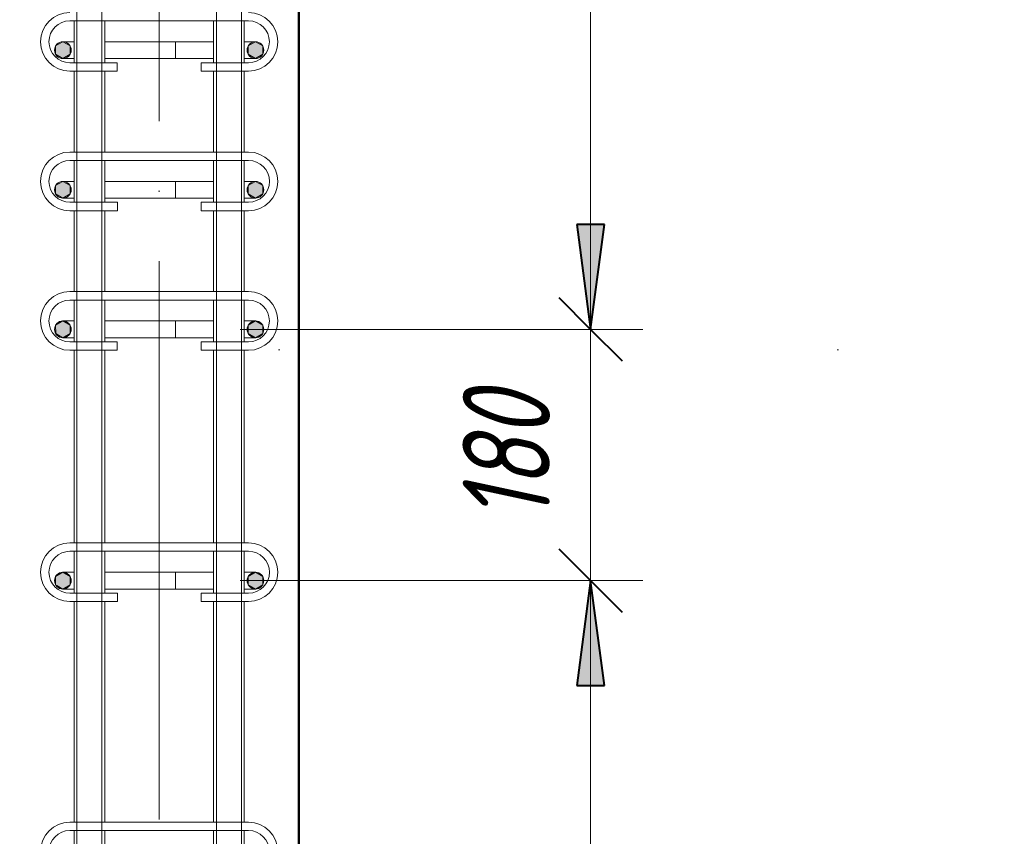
# Model space of a CAD drawing. Header units: millimetres. Extents: x 31181 to 43787, y -118926 to 7424.
# Tile 33 of 37: x 39476 to 40182, y 2587 to 3172. Entities that reach past the tile are written whole.
import ezdxf

# ---------------------------------------------------------------- set-up
doc = ezdxf.new("R2010")
doc.units = ezdxf.units.MM
for name, pattern in [('ADSK_Линия разреза', [400, 0, -200, 0, -200]), ('ADSK_Линия сетки', [500, 400, -50, 0, -50]), ('ADSK_Пунктирная_п5', [100, 0, -100])]:
    doc.linetypes.add(name, pattern=pattern)
for name, color, linetype, lineweight in [('A-____-____-DIMS', 211, 'Continuous', 9), ('A-____-____-DIMS-25', 211, 'Continuous', 9), ('G-____-____-SYMB', 111, 'ADSK_Пунктирная_п5', 20), ('S-COLS-____-MCUT', 52, 'Continuous', 50), ('S-GRID-____-OTLN', 1, 'Continuous', 9), ('S-RBAR-____-MCUT', 171, 'Continuous', 20), ('S-RBAR-____-OTLN', 171, 'Continuous', 100)]:
    doc.layers.add(name, color=color, linetype=linetype, lineweight=lineweight)
doc.styles.add('GOST Common_I_5', font='GOST_Common Italic.ttf', dxfattribs={"width": 0.8, "height": 62.5})
doc.dimstyles.new('ADSK_Для_арматуры_Основной_2_5_мм_шаг_кол-во_Стрелки_точный', dxfattribs={"dimscale": 304.8, "dimtxt": 0.206224, "dimasz": 0, "dimexe": 0.123031, "dimexo": 0.000403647, "dimgap": 0.032808, "dimtad": 1, "dimdec": 0, "dimlfac": 304.8, "dimdsep": 46, "dimtxsty": 'GOST Common_I_5', "dimblk2": 'NONE', "dimsah": 1, "dimcen": 0.09, "dimdle": 0.123031, "dimazin": 0, "dimtfac": 1, "dimtdec": 4, "dimtix": 1, "dimtmove": 0, "dimatfit": 3, "dimfxl": 1, "dimtvp": 1, "dimtfill": 1, "dimtolj": 1, "dimtzin": 0, "dimarcsym": 2})
doc.dimstyles.new('ADSK_Для_арматуры_Основной_2_5_мм_шаг_кол-во_Стрелки_точный_1', dxfattribs={"dimscale": 304.8, "dimtxt": 0.206224, "dimasz": 0.246063, "dimexe": 0.123031, "dimexo": 0.000403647, "dimgap": 0.032808, "dimtad": 1, "dimdec": 0, "dimlfac": 304.8, "dimdsep": 46, "dimtxsty": 'GOST Common_I_5', "dimsah": 1, "dimcen": 0.09, "dimdle": 0.123031, "dimazin": 0, "dimtfac": 1, "dimtdec": 4, "dimtix": 1, "dimtmove": 0, "dimatfit": 3, "dimfxl": 1, "dimtvp": 1, "dimtfill": 1, "dimtolj": 1, "dimtzin": 0, "dimarcsym": 2})
doc.dimstyles.new('ADSK_Округление_5мм__Узкий__4', dxfattribs={"dimscale": 304.8, "dimtxt": 0.206224, "dimasz": 0.147638, "dimexe": 0.123031, "dimexo": 0.000269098, "dimgap": 0.032808, "dimtad": 1, "dimdec": 0, "dimlfac": 304.8, "dimrnd": 5, "dimdsep": 46, "dimtxsty": 'GOST Common_I_5', "dimblk1": 'OBLIQUE', "dimblk2": 'OBLIQUE', "dimsah": 1, "dimcen": 0.09, "dimdle": 0.123031, "dimazin": 0, "dimtfac": 1, "dimtdec": 4, "dimtix": 1, "dimtmove": 0, "dimatfit": 3, "dimfxl": 1, "dimtvp": 1, "dimtfill": 1, "dimtolj": 1, "dimtzin": 0, "dimlwd": 20, "dimlwe": 20, "dimarcsym": 2})

# ---------------------------------------------------------------- blocks, each defined once
blk = doc.blocks.new('DIMBLOCK53-КЖ1_ПЭ_ВЭ1_Армирование_Пилоны_Пм-1_3_2-2')
at = {"layer": 'A-____-____-DIMS-25', "lineweight": 40}
for points in [[(39885.48, 3850), (39875.61, 3775), (39895.36, 3775)], [(39885.48, 2950), (39895.36, 3025), (39875.61, 3025)]]:
    blk.add_hatch(color=256, dxfattribs=at).paths.add_polyline_path(points)
at = {"layer": 'A-____-____-DIMS-25'}
for p, q in [((39885.48, 3887.5), (39885.48, 2912.5)), ((39885.48, 3850), (39682.76, 3850)), ((39885.48, 3850), (39922.98, 3850)), ((39885.48, 2950), (39682.76, 2950)), ((39885.48, 2950), (39922.98, 2950))]:
    blk.add_line(p, q, dxfattribs=at)
at = {"layer": 'A-____-____-DIMS-25', "lineweight": 40}
for p, q in [((39885.48, 3850), (39875.61, 3775)), ((39895.36, 3775), (39885.48, 3850)), ((39875.61, 3775), (39895.36, 3775)), ((39895.36, 3025), (39875.61, 3025)), ((39875.61, 3025), (39885.48, 2950)), ((39885.48, 2950), (39895.36, 3025))]:
    blk.add_line(p, q, dxfattribs=at)
at = {"layer": 'A-____-____-DIMS-25', "color": 0, "insert": (39793.81, 3246.59), "char_height": 62.5, "width": 368.194, "attachment_point": 1, "rotation": 90, "line_spacing_factor": 1.022761, "style": 'GOST Common_I_5', "bg_fill": 3, "box_fill_scale": 1.25, "bg_fill_color": 256, "bg_fill_true_color": 13158600, "bg_fill_transparency": 0}
blk.add_mtext('100x9=900', dxfattribs=at)
blk = doc.blocks.new('_None')
blk = doc.blocks.new('DIMBLOCK54-КЖ1_ПЭ_ВЭ1_Армирование_Пилоны_Пм-1_3_2-2')
at = {"layer": 'A-____-____-DIMS-25', "lineweight": 40}
for points in [[(39885.48, 2770), (39875.61, 2695), (39895.36, 2695)], [(39885.48, 970), (39895.36, 1045), (39875.61, 1045)]]:
    blk.add_hatch(color=256, dxfattribs=at).paths.add_polyline_path(points)
at = {"layer": 'A-____-____-DIMS-25'}
for p, q in [((39885.48, 2807.5), (39885.48, 932.5)), ((39885.48, 2770), (39682.76, 2770)), ((39885.48, 2770), (39922.98, 2770)), ((39885.48, 970), (39682.76, 970)), ((39885.48, 970), (39922.98, 970))]:
    blk.add_line(p, q, dxfattribs=at)
at = {"layer": 'A-____-____-DIMS-25', "lineweight": 40}
for p, q in [((39885.48, 2770), (39875.61, 2695)), ((39895.36, 2695), (39885.48, 2770)), ((39875.61, 2695), (39895.36, 2695)), ((39895.36, 1045), (39875.61, 1045)), ((39875.61, 1045), (39885.48, 970)), ((39885.48, 970), (39895.36, 1045))]:
    blk.add_line(p, q, dxfattribs=at)
at = {"layer": 'A-____-____-DIMS-25', "color": 0, "insert": (39793.81, 1699.01), "char_height": 62.5, "width": 410.3829, "attachment_point": 1, "rotation": 90, "line_spacing_factor": 1.022761, "style": 'GOST Common_I_5', "bg_fill": 3, "box_fill_scale": 1.25, "bg_fill_color": 256, "bg_fill_true_color": 13158600, "bg_fill_transparency": 0}
blk.add_mtext('200x9=1800', dxfattribs=at)
blk = doc.blocks.new('DIMBLOCK58-КЖ1_ПЭ_ВЭ1_Армирование_Пилоны_Пм-1_3_2-2')
at = {"layer": 'A-____-____-DIMS-25', "lineweight": 20}
for p, q in [((39885.48, 2987.5), (39885.48, 2732.5)), ((39885.48, 2950), (39634.26, 2950)), ((39885.48, 2950), (39922.98, 2950)), ((39885.48, 2770), (39634.26, 2770)), ((39885.48, 2770), (39922.98, 2770))]:
    blk.add_line(p, q, dxfattribs=at)
at = {"layer": 'A-____-____-DIMS-25', "lineweight": 40}
for p, q in [((39885.48, 2950), (39862.98, 2972.5)), ((39885.48, 2950), (39907.98, 2927.5)), ((39885.48, 2770), (39862.98, 2792.5)), ((39885.48, 2770), (39907.98, 2747.5))]:
    blk.add_line(p, q, dxfattribs=at)
at = {"layer": 'A-____-____-DIMS-25', "color": 0, "lineweight": 20, "insert": (39793.81, 2812.06), "char_height": 62.5, "width": 115.0606, "attachment_point": 1, "rotation": 90, "line_spacing_factor": 1.022761, "style": 'GOST Common_I_5', "bg_fill": 3, "box_fill_scale": 1.25, "bg_fill_color": 256, "bg_fill_true_color": 13158600, "bg_fill_transparency": 0}
blk.add_mtext('180', dxfattribs=at)
blk = doc.blocks.new('_Oblique')
at = {"color": 0, "linetype": 'ByBlock', "lineweight": -2}
blk.add_line((-0.5, -0.5), (0.5, 0.5), dxfattribs=at)

msp = doc.modelspace()

# ---------------------------------------------------------------- hatches: boundary and pattern name
at = {"layer": 'S-RBAR-____-MCUT'}
h = msp.add_hatch(color=256, dxfattribs=at)
edge = h.paths.add_edge_path()
edge.add_arc((39507.2648, 3150), 6, 0, 360)
for points in [[(39507.2648, 3144), (39512.4609, 3147), (39512.4609, 3153), (39507.2648, 3156), (39502.0686, 3153), (39502.0686, 3147)], [(39645.2648, 3144), (39650.4609, 3147), (39650.4609, 3153), (39645.2648, 3156), (39640.0686, 3153), (39640.0686, 3147)], [(39507.2648, 3044), (39512.4609, 3047), (39512.4609, 3053), (39507.2648, 3056), (39502.0686, 3053), (39502.0686, 3047)], [(39645.2648, 3044), (39650.4609, 3047), (39650.4609, 3053), (39645.2648, 3056), (39640.0686, 3053), (39640.0686, 3047)], [(39507.2648, 2944), (39512.4609, 2947), (39512.4609, 2953), (39507.2648, 2956), (39502.0686, 2953), (39502.1399, 2946.9589)], [(39645.2648, 2944), (39650.4609, 2947), (39650.4609, 2953), (39645.2648, 2956), (39640.0686, 2953), (39640.1399, 2946.9589)], [(39507.2648, 2764), (39512.4609, 2767), (39512.4609, 2773), (39507.2648, 2776), (39502.0686, 2773), (39502.0686, 2767), (39502.8601, 2766.543)], [(39645.2648, 2764), (39650.4609, 2767), (39650.4609, 2773), (39645.2648, 2776), (39640.0686, 2773), (39640.0686, 2767), (39640.8601, 2766.543)]]:
    msp.add_hatch(color=256, dxfattribs=at).paths.add_polyline_path(points)
h = msp.add_hatch(color=256, dxfattribs=at)
edge = h.paths.add_edge_path()
edge.add_arc((39645.2648, 3150), 6, 0, 360)
h = msp.add_hatch(color=256, dxfattribs=at)
edge = h.paths.add_edge_path()
edge.add_arc((39507.2648, 3050), 6, 0, 360)
h = msp.add_hatch(color=256, dxfattribs=at)
edge = h.paths.add_edge_path()
edge.add_arc((39645.2648, 3050), 6, 0, 360)
h = msp.add_hatch(color=256, dxfattribs=at)
edge = h.paths.add_edge_path()
edge.add_arc((39507.2648, 2950), 6, 0, 360)
h = msp.add_hatch(color=256, dxfattribs=at)
edge = h.paths.add_edge_path()
edge.add_arc((39645.2648, 2950), 6, 0, 360)
h = msp.add_hatch(color=256, dxfattribs=at)
edge = h.paths.add_edge_path()
edge.add_arc((39507.2648, 2770), 6, 0, 360)
h = msp.add_hatch(color=256, dxfattribs=at)
edge = h.paths.add_edge_path()
edge.add_arc((39645.2648, 2770), 6, 0, 360)

# ---------------------------------------------------------------- linework, layer by layer
at = {"layer": 'G-____-____-SYMB', "linetype": 'ADSK_Линия разреза'}
msp.add_line((38861.9575, 2935.3738), (40635.5984, 2935.3738), dxfattribs=at)
at = {"layer": 'S-COLS-____-MCUT'}
msp.add_line((39676.2834, -160), (39676.2834, 3900), dxfattribs=at)
at = {"layer": 'S-GRID-____-OTLN', "linetype": 'ADSK_Линия сетки'}
msp.add_line((39576.2834, -1401.855), (39576.2834, 7314.9825), dxfattribs=at)
at = {"layer": 'S-RBAR-____-MCUT'}
for p, q in [((39507.2648, 3156), (39502.0686, 3153)), ((39512.4609, 3153), (39507.2648, 3156)), ((39645.2648, 3156), (39640.0686, 3153)), ((39650.4609, 3153), (39645.2648, 3156)), ((39502.0686, 3153), (39502.0686, 3147)), ((39512.4609, 3147), (39512.4609, 3153)), ((39640.0686, 3153), (39640.0686, 3147)), ((39650.4609, 3147), (39650.4609, 3153)), ((39502.0686, 3147), (39507.2648, 3144)), ((39507.2648, 3144), (39512.4609, 3147)), ((39640.0686, 3147), (39645.2648, 3144)), ((39645.2648, 3144), (39650.4609, 3147)), ((39507.2648, 3056), (39502.0686, 3053)), ((39512.4609, 3053), (39507.2648, 3056)), ((39645.2648, 3056), (39640.0686, 3053)), ((39650.4609, 3053), (39645.2648, 3056)), ((39502.0686, 3053), (39502.0686, 3047)), ((39512.4609, 3047), (39512.4609, 3053)), ((39640.0686, 3053), (39640.0686, 3047)), ((39650.4609, 3047), (39650.4609, 3053)), ((39502.0686, 3047), (39507.2648, 3044)), ((39507.2648, 3044), (39512.4609, 3047)), ((39640.0686, 3047), (39645.2648, 3044)), ((39645.2648, 3044), (39650.4609, 3047)), ((39507.2648, 2956), (39502.0686, 2953)), ((39502.0686, 2953), (39502.1399, 2946.9589)), ((39512.4609, 2953), (39507.2648, 2956)), ((39512.4609, 2947), (39512.4609, 2953)), ((39645.2648, 2956), (39640.0686, 2953)), ((39640.0686, 2953), (39640.1399, 2946.9589)), ((39650.4609, 2953), (39645.2648, 2956)), ((39650.4609, 2947), (39650.4609, 2953)), ((39502.1399, 2946.9589), (39507.2648, 2944)), ((39507.2648, 2944), (39512.4609, 2947)), ((39640.1399, 2946.9589), (39645.2648, 2944)), ((39645.2648, 2944), (39650.4609, 2947)), ((39507.2648, 2776), (39502.0686, 2773)), ((39512.4609, 2773), (39507.2648, 2776)), ((39645.2648, 2776), (39640.0686, 2773)), ((39650.4609, 2773), (39645.2648, 2776)), ((39502.0686, 2773), (39502.0686, 2767)), ((39502.0686, 2767), (39502.8601, 2766.543)), ((39502.8601, 2766.543), (39507.2648, 2764)), ((39507.2648, 2764), (39512.4609, 2767)), ((39512.4609, 2767), (39512.4609, 2773)), ((39640.0686, 2773), (39640.0686, 2767)), ((39640.0686, 2767), (39640.8601, 2766.543)), ((39640.8601, 2766.543), (39645.2648, 2764)), ((39645.2648, 2764), (39650.4609, 2767)), ((39650.4609, 2767), (39650.4609, 2773))]:
    msp.add_line(p, q, dxfattribs=at)
for centre in [(39507.2648, 3150), (39645.2648, 3150), (39507.2648, 3050), (39645.2648, 3050), (39507.2648, 2950), (39645.2648, 2950), (39507.2648, 2770), (39645.2648, 2770)]:
    msp.add_circle(centre, 6, dxfattribs=at)
at = {"layer": 'S-RBAR-____-OTLN', "lineweight": 20}
for p, q in [((39517.2835, -160), (39517.2835, 5900)), ((39535.2835, -160), (39535.2835, 5900)), ((39617.2835, -160), (39617.2835, 5900)), ((39635.2835, -160), (39635.2835, 5900)), ((39517.2835, -160), (39517.2835, 5000)), ((39535.2835, -160), (39535.2835, 5000)), ((39617.2835, -160), (39617.2835, 5000)), ((39635.2835, -160), (39635.2835, 5000)), ((39512.2763, 3171), (39640.2763, 3171)), ((39515.2835, 3171), (39515.2835, 3141)), ((39537.2835, 3171), (39537.2835, 3141)), ((39615.2835, 3171), (39615.2835, 3141)), ((39637.2835, 3171), (39637.2835, 3141)), ((39507.2648, 3156), (39515.0435, 3156)), ((39537.1567, 3156), (39541.8308, 3156)), ((39541.872, 3156), (39568.7206, 3156)), ((39568.7206, 3156), (39587.9377, 3156)), ((39587.9377, 3156), (39609.2648, 3156)), ((39587.9377, 3144), (39587.9377, 3156)), ((39609.2648, 3156), (39615.3239, 3156)), ((39637.5244, 3156), (39645.2648, 3156)), ((39507.2648, 3144), (39514.7879, 3144)), ((39546.2763, 3141), (39512.2763, 3141)), ((39537.2431, 3144), (39541.3258, 3144)), ((39541.35, 3144), (39568.7206, 3144)), ((39546.2763, 3141), (39546.2763, 3135)), ((39568.7206, 3144), (39587.9377, 3144)), ((39587.9377, 3144), (39609.2648, 3144)), ((39640.2763, 3141), (39606.2763, 3141)), ((39606.2763, 3141), (39606.2763, 3135)), ((39609.2648, 3144), (39615.3239, 3144)), ((39637.5244, 3144), (39645.2648, 3144)), ((39546.2763, 3135), (39512.2763, 3135)), ((39515.2835, 3135), (39515.2835, 3077)), ((39537.2835, 3135), (39537.2835, 3077)), ((39640.2763, 3135), (39606.2763, 3135)), ((39615.2835, 3135), (39615.2835, 3077)), ((39637.2835, 3135), (39637.2835, 3077)), ((39512.2835, 3077), (39640.2835, 3077)), ((39512.2835, 3071), (39640.2835, 3071)), ((39515.2835, 3071), (39515.2835, 3041)), ((39537.2835, 3071), (39537.2835, 3041)), ((39615.2835, 3071), (39615.2835, 3041)), ((39637.2835, 3071), (39637.2835, 3041)), ((39507.2648, 3056), (39515.0435, 3056)), ((39537.1567, 3056), (39541.8308, 3056)), ((39541.872, 3056), (39568.7206, 3056)), ((39568.7206, 3056), (39587.9377, 3056)), ((39587.9377, 3056), (39609.2648, 3056)), ((39587.9377, 3044), (39587.9377, 3056)), ((39609.2648, 3056), (39615.3239, 3056)), ((39637.5244, 3056), (39645.2648, 3056)), ((39507.2648, 3044), (39514.7879, 3044)), ((39537.2431, 3044), (39541.3258, 3044)), ((39541.35, 3044), (39568.7206, 3044)), ((39568.7206, 3044), (39587.9377, 3044)), ((39587.9377, 3044), (39609.2648, 3044)), ((39609.2648, 3044), (39615.3239, 3044)), ((39637.5244, 3044), (39645.2648, 3044)), ((39546.2835, 3041), (39512.2835, 3041)), ((39546.2835, 3035), (39512.2835, 3035)), ((39515.2835, 3035), (39515.2835, 2977)), ((39537.2835, 3035), (39537.2835, 2977)), ((39546.2835, 3041), (39546.2835, 3035)), ((39640.2835, 3041), (39606.2835, 3041)), ((39606.2835, 3041), (39606.2835, 3035)), ((39640.2835, 3035), (39606.2835, 3035)), ((39615.2835, 3035), (39615.2835, 2977)), ((39637.2835, 3035), (39637.2835, 2977)), ((39512.2763, 2977), (39640.2763, 2977)), ((39512.2763, 2971), (39640.2763, 2971)), ((39515.2835, 2971), (39515.2835, 2941)), ((39537.2835, 2971), (39537.2835, 2941)), ((39615.2835, 2971), (39615.2835, 2941)), ((39637.2835, 2971), (39637.2835, 2941)), ((39507.2648, 2956), (39515.0435, 2956)), ((39537.1567, 2956), (39541.8308, 2956)), ((39541.872, 2956), (39568.7206, 2956)), ((39568.7206, 2956), (39587.9377, 2956)), ((39587.9377, 2956), (39609.2648, 2956)), ((39587.9377, 2944), (39587.9377, 2956)), ((39609.2648, 2956), (39615.3239, 2956)), ((39637.5244, 2956), (39645.2648, 2956)), ((39507.2648, 2944), (39514.7879, 2944)), ((39537.2431, 2944), (39541.3258, 2944)), ((39541.35, 2944), (39568.7206, 2944)), ((39568.7206, 2944), (39587.9377, 2944)), ((39587.9377, 2944), (39609.2648, 2944)), ((39609.2648, 2944), (39615.3239, 2944)), ((39637.5244, 2944), (39645.2648, 2944)), ((39546.2763, 2941), (39512.2763, 2941)), ((39546.2763, 2941), (39546.2763, 2935)), ((39640.2763, 2941), (39606.2763, 2941)), ((39606.2763, 2941), (39606.2763, 2935)), ((39546.2763, 2935), (39512.2763, 2935)), ((39515.2835, 2935), (39515.2835, 2797)), ((39537.2835, 2935), (39537.2835, 2797)), ((39640.2763, 2935), (39606.2763, 2935)), ((39615.2835, 2935), (39615.2835, 2797)), ((39637.2835, 2935), (39637.2835, 2797)), ((39512.2835, 2797), (39640.2835, 2797)), ((39512.2835, 2791), (39640.2835, 2791)), ((39515.2835, 2791), (39515.2835, 2761)), ((39537.2835, 2791), (39537.2835, 2761)), ((39615.2835, 2791), (39615.2835, 2761)), ((39637.2835, 2791), (39637.2835, 2761)), ((39507.2648, 2776), (39515.0435, 2776)), ((39537.1567, 2776), (39541.8308, 2776)), ((39541.872, 2776), (39568.7206, 2776)), ((39568.7206, 2776), (39587.9377, 2776)), ((39587.9377, 2776), (39609.2648, 2776)), ((39587.9377, 2764), (39587.9377, 2776)), ((39609.2648, 2776), (39615.3239, 2776)), ((39637.5244, 2776), (39645.2648, 2776)), ((39507.2648, 2764), (39514.7879, 2764)), ((39546.2835, 2761), (39512.2835, 2761)), ((39537.2431, 2764), (39541.3258, 2764)), ((39541.35, 2764), (39568.7206, 2764)), ((39546.2835, 2761), (39546.2835, 2755)), ((39568.7206, 2764), (39587.9377, 2764)), ((39587.9377, 2764), (39609.2648, 2764)), ((39640.2835, 2761), (39606.2835, 2761)), ((39606.2835, 2761), (39606.2835, 2755)), ((39609.2648, 2764), (39615.3239, 2764)), ((39637.5244, 2764), (39645.2648, 2764)), ((39546.2835, 2755), (39512.2835, 2755)), ((39515.2835, 2755), (39515.2835, 2597)), ((39537.2835, 2755), (39537.2835, 2597)), ((39640.2835, 2755), (39606.2835, 2755)), ((39615.2835, 2755), (39615.2835, 2597)), ((39637.2835, 2755), (39637.2835, 2597)), ((39512.2763, 2597), (39640.2763, 2597)), ((39512.2763, 2591), (39640.2763, 2591)), ((39515.2835, 2591), (39515.2835, 2561)), ((39537.2835, 2591), (39537.2835, 2561)), ((39615.2835, 2591), (39615.2835, 2561)), ((39637.2835, 2591), (39637.2835, 2561))]:
    msp.add_line(p, q, dxfattribs=at)
for centre, radius, start, end in [((39512.2763, 3156), 21, 90, 270), ((39640.2763, 3156), 21, 270, 90), ((39512.2763, 3156), 15, 90, 270), ((39640.2763, 3156), 15, 270, 90), ((39507.2648, 3150), 6, 90, 270), ((39507.2648, 3150), 6, 90, 270), ((39645.2648, 3150), 6, 270, 90), ((39512.2835, 3056), 21, 90, 270), ((39640.2835, 3056), 21, 270, 90), ((39512.2835, 3056), 15, 90, 270), ((39640.2835, 3056), 15, 270, 90), ((39507.2648, 3050), 6, 90, 270), ((39507.2648, 3050), 6, 90, 270), ((39645.2648, 3050), 6, 270, 90), ((39512.2763, 2956), 21, 90, 270), ((39512.2763, 2956), 15, 90, 270), ((39640.2763, 2956), 21, 270, 90), ((39640.2763, 2956), 15, 270, 90), ((39507.2648, 2950), 6, 90, 270), ((39507.2648, 2950), 6, 90, 270), ((39645.2648, 2950), 6, 270, 90), ((39512.2835, 2776), 21, 90, 270), ((39640.2835, 2776), 21, 270, 90), ((39512.2835, 2776), 15, 90, 270), ((39640.2835, 2776), 15, 270, 90), ((39507.2648, 2770), 6, 90, 270), ((39507.2648, 2770), 6, 90, 270), ((39645.2648, 2770), 6, 270, 90), ((39512.2763, 2576), 21, 90, 270), ((39640.2763, 2576), 21, 270, 90), ((39512.2763, 2576), 15, 90, 270), ((39640.2763, 2576), 15, 270, 90)]:
    msp.add_arc(centre, radius, start, end, dxfattribs=at)

# ---------------------------------------------------------------- next in the draw order: dimensions: what is measured, and where the dimension line sits
at = {"layer": 'A-____-____-DIMS'}
for base, p1, p2, text, dimstyle, override, picture, middle in [((39885.4837, 2950), (39645.2648, 3850), (39645.2648, 2950), '100x9=900', 'ADSK_Для_арматуры_Основной_2_5_мм_шаг_кол-во_Стрелки_точный', {"dimpost": '<>', "dimblk1": 'None', "dimblk2": 'None', "dimsah": 1, "dimfxl": 900}, 'DIMBLOCK53-КЖ1_ПЭ_ВЭ1_Армирование_Пилоны_Пм-1_3_2-2', (39844.2337, 3400)), ((39885.4837, 970), (39645.2648, 2770), (39645.2648, 970), '200x9=1800', 'ADSK_Для_арматуры_Основной_2_5_мм_шаг_кол-во_Стрелки_точный_1', {"dimpost": '<>', "dimblk1": 'None', "dimblk2": 'None', "dimsah": 1, "dimfxl": 1800}, 'DIMBLOCK54-КЖ1_ПЭ_ВЭ1_Армирование_Пилоны_Пм-1_3_2-2', (39844.2337, 1870))]:
    dim = msp.add_linear_dim(base=base, p1=p1, p2=p2, angle=90, text=text, dimstyle=dimstyle, override=override, dxfattribs=at)
    dim.commit()
    dim.dimension.update_dxf_attribs({"geometry": picture, "text_midpoint": middle})

# ---------------------------------------------------------------- next in the draw order: dimensions: what is measured, and where the dimension line sits
at = {"layer": 'A-____-____-DIMS', "lineweight": 20}
dim = msp.add_linear_dim(base=(39885.4837, 2770), p1=(39609.2648, 2950), p2=(39609.2648, 2770), angle=90, dimstyle='ADSK_Округление_5мм__Узкий__4', override={"dimpost": '<>', "dimfxl": 180}, dxfattribs=at)
dim.commit()
dim.dimension.update_dxf_attribs({"geometry": 'DIMBLOCK58-КЖ1_ПЭ_ВЭ1_Армирование_Пилоны_Пм-1_3_2-2', "text_midpoint": (39844.2337, 2860)})

doc.saveas('drawing.dxf')
